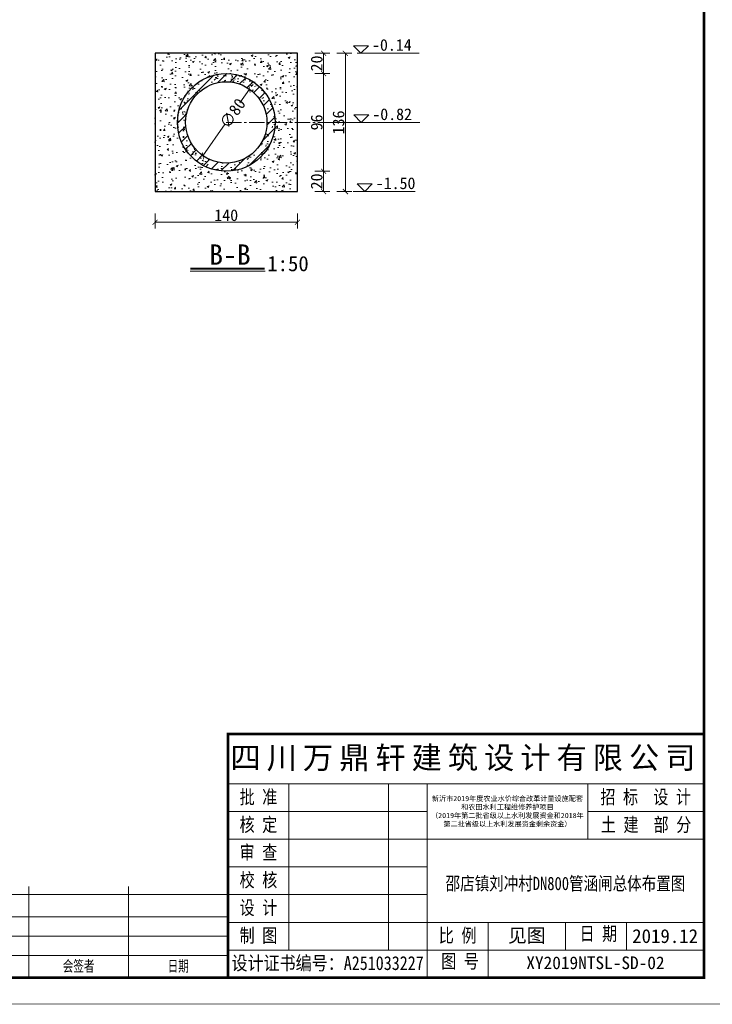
# Model space of a CAD drawing. Extents: x 36231 to 595326, y 3059 to 3871788.
# Tile 57 of 143: x 584863 to 584999, y 3866156 to 3866349. Entities that reach past the tile are written whole.
import ezdxf

# ---------------------------------------------------------------- set-up
doc = ezdxf.new("R2010")
doc.units = 0
doc.header["$PDMODE"] = 32
doc.header["$PDSIZE"] = 0.2
doc.linetypes.add('CENTER2', pattern=[1.125, 0.75, -0.125, 0.125, -0.125])
doc.layers.get('0').update_dxf_attribs({"linetype": 'CONTINUOUS'})
doc.layers.get('Defpoints').update_dxf_attribs({"linetype": 'CONTINUOUS'})
for name, color, linetype, lineweight in [('0.09标注线', 3, 'CONTINUOUS', 9), ('0.13填充', 8, 'CONTINUOUS', 9), ('0.13文字', 3, 'CONTINUOUS', 13), ('000粗线', 7, 'CONTINUOUS', 40), ('图框１', 5, 'CONTINUOUS', 60), ('文字', 7, 'CONTINUOUS', 15), ('文字层', 7, 'CONTINUOUS', 15), ('细实线', 3, 'CONTINUOUS', 20), ('细线', 7, 'CONTINUOUS', 15)]:
    doc.layers.add(name, color=color, linetype=linetype, lineweight=lineweight)
doc.styles.add('-仿宋_GB2312', font='仿宋_GB2312_0.ttf')
doc.styles.add('LYJFS', font='times.ttf', dxfattribs={"width": 0.7})
doc.styles.get("Standard").update_dxf_attribs({"font": 'rs.shx', "bigfont": 'hztxt.shx'})
doc.styles.add('图框', font='仿宋_GB2312_0.ttf', dxfattribs={"width": 0.8})
doc.dimstyles.get("Standard").update_dxf_attribs({"dimtxt": 0.18, "dimasz": 0.18, "dimexe": 0.18, "dimexo": 0.0625, "dimgap": 0.09, "dimtad": 0, "dimtih": 1, "dimtoh": 1, "dimdec": 0, "dimlfac": 2, "dimzin": 0, "dimdsep": 46, "dimtxsty": 'Standard', "dimcen": 0.09, "dimadec": 0, "dimazin": 0, "dimtfac": 1, "dimtdec": 0, "dimtofl": 0, "dimtmove": 0, "dimatfit": 3, "dimfxl": 1, "dimtolj": 1, "dimtzin": 0, "dimarcsym": 0})

# ---------------------------------------------------------------- blocks, each defined once
blk = doc.blocks.new('eesz')
at = {"layer": '图框１', "color": 7, "const_width": 0.46666665}
blk.add_lwpolyline([(25244.47424427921, -497.5989567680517), (25244.47424427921, -1980.561866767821), (27344.47416927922, -1980.561866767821), (27344.47416927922, -497.5989567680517)], close=True, dxfattribs=at)
blk.add_lwpolyline([(25244.47424427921, -497.5989567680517), (25244.47424427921, -1980.561866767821), (27344.47416927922, -1980.561866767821), (27344.47416927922, -497.5989567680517)], close=True, dxfattribs=at)
at = {"layer": '图框１', "color": 5, "const_width": 0.46666665}
blk.add_lwpolyline([(25244.47424427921, -497.5989567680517), (25244.47424427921, -1980.561866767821), (27344.47416927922, -1980.561866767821), (27344.47416927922, -497.5989567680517)], close=True, dxfattribs=at)
at = {"layer": '图框１', "color": 7}
blk.add_lwpolyline([(25322.25201927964, -518.3396967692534, 3.111110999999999, 3.111110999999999, 0), (27318.54824427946, -518.3396967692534, 2.592592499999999, 2.592592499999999, 0), (27318.54824427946, -1954.635941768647, 2.592592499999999, 2.592592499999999, 0), (25322.25201927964, -1954.635941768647, 2.592592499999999, 2.592592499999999, 0)], format="xyseb", close=True, dxfattribs=at)
blk.add_lwpolyline([(25322.25201927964, -518.3396967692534, 3.111110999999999, 3.111110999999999, 0), (27318.54824427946, -518.3396967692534, 2.592592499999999, 2.592592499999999, 0), (27318.54824427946, -1954.635941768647, 2.592592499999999, 2.592592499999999, 0), (25322.25201927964, -1954.635941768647, 2.592592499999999, 2.592592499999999, 0)], format="xyseb", close=True, dxfattribs=at)
at = {"layer": '图框１', "color": 5}
blk.add_lwpolyline([(25322.25201927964, -518.3396967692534, 3.111110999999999, 3.111110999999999, 0), (27318.54824427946, -518.3396967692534, 2.592592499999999, 2.592592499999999, 0), (27318.54824427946, -1954.635941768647, 2.592592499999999, 2.592592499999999, 0), (25322.25201927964, -1954.635941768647, 2.592592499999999, 2.592592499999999, 0)], format="xyseb", close=True, dxfattribs=at)
at = {"layer": '细线', "color": 7}
for p, q in [((26850.32603877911, -1715.080394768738), (27318.54824427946, -1715.080394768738)), ((26850.32603877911, -1764.080393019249), (27318.54824427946, -1764.080393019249)), ((26910.21492552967, -1764.080393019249), (26910.21492552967, -1927.41372051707)), ((27008.21492202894, -1764.080393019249), (27008.21492202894, -1927.41372051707)), ((27046.32603177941, -1764.080393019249), (27046.32603177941, -1954.635941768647)), ((27204.21491502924, -1764.080393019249), (27204.21491502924, -1818.524835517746)), ((26850.32603877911, -1791.302614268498), (27046.32603177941, -1791.302614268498)), ((27204.21491502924, -1791.302614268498), (27318.54824427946, -1791.302614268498)), ((26850.32603877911, -1818.524835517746), (27318.54824427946, -1818.524835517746)), ((26850.32603877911, -1845.747056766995), (27046.32603177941, -1845.747056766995)), ((26654.32604577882, -1864.802611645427), (26654.32604577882, -1954.635941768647)), ((26752.32604227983, -1864.802611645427), (26752.32604227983, -1954.635941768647)), ((26556.32604927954, -1872.969278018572), (26850.32603877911, -1872.969278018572)), ((26850.32603877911, -1872.969278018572), (27046.32603177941, -1872.969278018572)), ((26556.32604927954, -1894.747055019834), (26850.32603877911, -1894.747055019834)), ((26850.32603877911, -1900.191499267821), (27318.54824427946, -1900.191499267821)), ((27106.21491852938, -1900.191499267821), (27106.21491852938, -1954.635941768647)), ((27182.43713802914, -1900.191499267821), (27182.43713802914, -1927.41372051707)), ((27242.3260247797, -1900.191499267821), (27242.3260247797, -1927.41372051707)), ((26556.32604927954, -1913.80260989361), (26850.32603877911, -1913.80260989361)), ((26556.32604927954, -1932.858164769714), (26850.32603877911, -1932.858164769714)), ((26850.32603877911, -1927.41372051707), (27318.54824427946, -1927.41372051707))]:
    blk.add_line(p, q, dxfattribs=at)
at = {"layer": '细线', "color": 7, "const_width": 2.722222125}
blk.add_lwpolyline([(27318.54824427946, -1715.080394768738), (26850.32603877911, -1715.080394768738), (26850.32603877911, -1954.635941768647)], dxfattribs=at)
at = {"layer": '文字', "color": 7, "line_spacing_factor": 0.5, "style": '-仿宋_GB2312'}
for s, insert, char_height, width, attachment_point in [('{\\fSimSun|b0|i0|c134|p2;\\T1.2;\\C256;四川万鼎轩建筑设计有限公司}', (27084.4371415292, -1739.580393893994), 21.777777, 468.2222055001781, 5), ('{\\W0.8;批 准}', (26880.2704821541, -1777.691503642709), 13.611110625, 59.88888675, 5), ('{\\W0.8;招 标  设 计}', (27261.29137848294, -1777.691503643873), 13.611110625, 114.1529269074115, 5), ('{\\W0.8;核 定}', (26880.2704821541, -1804.913724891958), 13.611110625, 59.88888675, 5), ('{\\W0.8;土 建  部 分}', (27261.66570545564, -1804.913724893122), 13.611110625, 114.9015808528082, 5), ('{\\W0.8;审 查}', (26880.2704821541, -1832.135946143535), 13.611110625, 59.88888675, 5), ('{\\W0.8;校 核}', (26880.2704821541, -1859.358167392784), 13.611110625, 59.88888675, 5), ('{\\W0.8;设 计}', (26880.2704821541, -1886.580388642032), 13.611110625, 59.88888675, 5), ('{\\W0.8;制 图}', (26880.2704821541, -1913.80260989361), 13.611110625, 59.88888675, 5), ('{\\W0.8;比 例}', (27076.27047515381, -1913.80260989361), 13.611110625, 59.88888675, 5), ('见图', (27144.32602827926, -1913.802609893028), 13.611110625, 76.22221949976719, 5), ('{\\W0.8;日 期}', (27196.2089412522, -1904.442667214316), 13.611110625, 54.50771360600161, 1), ('2019.12', (27280.437134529, -1913.80260989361), 13.611110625, 76.22221950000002, 5), ('{\\W0.85;设计证书编号：A251033227}', (26948.32603527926, -1941.024831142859), 13.611110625, 195.9999930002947, 5), ('{\\W0.8;图 号}', (27060.09783500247, -1931.664888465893), 13.611110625, 54.50771360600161, 1), ('{\\W0.7;会签者}', (26703.32604402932, -1943.747053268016), 10.8888885, 97.9999965, 5), ('{\\W0.7;日期}', (26801.32604052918, -1943.747053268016), 10.8888885, 97.9999965, 5)]:
    blk.add_mtext(s, dxfattribs=dict(at, insert=insert, char_height=char_height, width=width, attachment_point=attachment_point))
at = {"layer": '文字', "color": 7, "insert": (27125.27047340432, -1791.302614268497), "char_height": 5, "width": 157.8888832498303, "attachment_point": 5, "style": '-仿宋_GB2312'}
blk.add_mtext('新沂市2019年度农业水价综合改革计量设施配套\\P和农田水利工程维修养护项目\\P（2019年第二批省级以上水利发展资金和2018年\\P第二批省级以上水利发展资金剩余资金）', dxfattribs=at)
blk = doc.blocks.new('_ARCHTICK')
at = {"color": 0, "linetype": 'ByBlock', "const_width": 0.15}
blk.add_lwpolyline([(-0.5, -0.5), (0.5, 0.5)], dxfattribs=at)
blk = doc.blocks.new('*D1968')
at = {"layer": '0.13文字', "color": 0, "lineweight": 9}
for p, q in [((584889.4203330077, 3866311.065855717), (584889.4203330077, 3866308.115855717)), ((584917.4203330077, 3866311.065855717), (584917.4203330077, 3866308.115855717)), ((584917.4203330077, 3866309.365855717), (584889.4203330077, 3866309.365855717))]:
    blk.add_line(p, q, dxfattribs=at)
at = {"layer": 'Defpoints', "color": 0, "lineweight": 13}
for p in [(584889.4203330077, 3866342.581422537), (584917.4203330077, 3866342.581422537), (584889.4203330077, 3866309.365855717)]:
    blk.add_point(p, dxfattribs=at)
at = {"layer": '0.13文字', "color": 0, "lineweight": 9, "rotation": 180}
blk.add_blockref('_ARCHTICK', (584889.4203330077, 3866309.365855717), dxfattribs=at)
at = {"layer": '0.13文字', "color": 0, "lineweight": 9}
blk.add_blockref('_ARCHTICK', (584917.4203330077, 3866309.365855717), dxfattribs=at)
at = {"layer": '0.13文字', "color": 0, "lineweight": 13, "insert": (584903.4203330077, 3866310.715855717), "char_height": 2.3, "attachment_point": 5, "style": '-仿宋_GB2312'}
blk.add_mtext('\\A1;140', dxfattribs=at)
blk = doc.blocks.new('*D1969')
at = {"layer": '0.13文字', "color": 0, "lineweight": 9}
for p, q in [((584925.1757088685, 3866342.581422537), (584928.1257088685, 3866342.581422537)), ((584926.8757088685, 3866342.581422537), (584926.8757088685, 3866315.381422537)), ((584925.1757088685, 3866315.381422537), (584928.1257088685, 3866315.381422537))]:
    blk.add_line(p, q, dxfattribs=at)
at = {"layer": 'Defpoints', "color": 0, "lineweight": 13}
for p in [(584917.4203330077, 3866342.581422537), (584917.4203330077, 3866315.381422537), (584926.8757088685, 3866315.381422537)]:
    blk.add_point(p, dxfattribs=at)
at = {"layer": '0.13文字', "color": 0, "lineweight": 9}
for p, rotation in [((584926.8757088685, 3866342.581422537), 90), ((584926.8757088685, 3866315.381422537), 270)]:
    blk.add_blockref('_ARCHTICK', p, dxfattribs=dict(at, rotation=rotation))
at = {"layer": '0.13文字', "color": 0, "lineweight": 13, "insert": (584925.5257088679, 3866328.981422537), "char_height": 2.3, "attachment_point": 5, "rotation": 90, "style": '-仿宋_GB2312'}
blk.add_mtext('\\A1;136', dxfattribs=at)
blk = doc.blocks.new('*D1970')
at = {"layer": '0.13文字', "color": 0, "lineweight": 9}
for p, q in [((584908.0041558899, 3866335.537989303), (584906.1084427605, 3866332.826416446)), ((584898.8365101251, 3866322.424855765), (584903.2414892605, 3866328.725609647))]:
    blk.add_line(p, q, dxfattribs=at)
at = {"layer": 'Defpoints', "color": 0, "lineweight": 13}
for p in [(584908.0041558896, 3866335.537989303), (584898.8365101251, 3866322.424855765)]:
    blk.add_point(p, dxfattribs=at)
at = {"layer": '0.13文字', "color": 0, "lineweight": 9}
for p, rotation in [((584908.0041558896, 3866335.537989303), 55.04185684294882), ((584898.8365101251, 3866322.424855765), 235.0418568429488)]:
    blk.add_blockref('_ARCHTICK', p, dxfattribs=dict(at, rotation=rotation))
at = {"layer": '0.13文字', "color": 0, "lineweight": 13, "insert": (584904.674966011, 3866330.776013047), "char_height": 2.3, "attachment_point": 5, "rotation": 55.04185684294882, "style": '-仿宋_GB2312'}
blk.add_mtext('\\A1;∅80', dxfattribs=at)
blk = doc.blocks.new('*D1971')
at = {"layer": '0.13文字', "color": 0, "lineweight": 9}
for p, q in [((584920.8749345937, 3866319.381422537), (584923.8249345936, 3866319.381422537)), ((584922.5749345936, 3866319.381422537), (584922.5749345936, 3866315.381422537)), ((584920.8749345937, 3866315.381422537), (584923.8249345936, 3866315.381422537))]:
    blk.add_line(p, q, dxfattribs=at)
at = {"layer": 'Defpoints', "color": 0, "lineweight": 13}
for p in [(584903.4203330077, 3866319.381422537), (584903.4203330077, 3866315.381422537), (584922.5749345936, 3866315.381422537)]:
    blk.add_point(p, dxfattribs=at)
at = {"layer": '0.13文字', "color": 0, "lineweight": 9}
for p, rotation in [((584922.5749345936, 3866319.381422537), 90), ((584922.5749345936, 3866315.381422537), 270)]:
    blk.add_blockref('_ARCHTICK', p, dxfattribs=dict(at, rotation=rotation))
at = {"layer": '0.13文字', "color": 0, "lineweight": 13, "insert": (584921.2249345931, 3866317.381422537), "char_height": 2.3, "attachment_point": 5, "rotation": 90, "style": '-仿宋_GB2312'}
blk.add_mtext('\\A1;20', dxfattribs=at)
blk = doc.blocks.new('*D1967')
at = {"layer": '0.13文字', "color": 0, "lineweight": 9}
for p, q in [((584920.8749345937, 3866342.581422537), (584923.8249345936, 3866342.581422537)), ((584922.5749345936, 3866342.581422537), (584922.5749345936, 3866338.581422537)), ((584920.8749345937, 3866338.581422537), (584923.8249345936, 3866338.581422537))]:
    blk.add_line(p, q, dxfattribs=at)
at = {"layer": 'Defpoints', "color": 0, "lineweight": 13}
for p in [(584917.4203330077, 3866342.581422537), (584903.4203330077, 3866338.581422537), (584922.5749345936, 3866338.581422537)]:
    blk.add_point(p, dxfattribs=at)
at = {"layer": '0.13文字', "color": 0, "lineweight": 9}
for p, rotation in [((584922.5749345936, 3866342.581422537), 90), ((584922.5749345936, 3866338.581422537), 270)]:
    blk.add_blockref('_ARCHTICK', p, dxfattribs=dict(at, rotation=rotation))
at = {"layer": '0.13文字', "color": 0, "lineweight": 13, "insert": (584921.2249345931, 3866340.581422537), "char_height": 2.3, "attachment_point": 5, "rotation": 90, "style": '-仿宋_GB2312'}
blk.add_mtext('\\A1;20', dxfattribs=at)

msp = doc.modelspace()

# ---------------------------------------------------------------- hatches: boundary and pattern name
at = {"layer": '0.09标注线', "lineweight": 13}
h = msp.add_hatch(dxfattribs=at)
h.set_pattern_fill('AR-CONC', color=256, scale=0.02, style=0)
h.set_pattern_definition([(50, (573638.012721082, 3867785.622910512), (3.64369337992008, -0.3187817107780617), [0.381, -4.191000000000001]), (355, (573638.012721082, 3867785.622910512), (-0.7048565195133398, 3.8211328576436), [0.3048, -3.3528]), (100.451, (573638.316361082, 3867785.596345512), (2.938850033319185, 3.502333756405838), [0.3238, -3.5618]), (46.18420000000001, (573638.012721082, 3867786.638910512), (5.421580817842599, -0.8408465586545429), [0.5715, -6.2865]), (96.6356, (573638.464519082, 3867786.568840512), (4.748084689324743, 4.948511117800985), [0.4857, -5.3427]), (351.1840000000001, (573638.012721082, 3867786.638910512), (4.748092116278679, 4.948502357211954), [0.4572, -5.0292]), (21, (573638.520721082, 3867786.384910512), (3.032297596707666, -2.04531037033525), [0.381, -4.191000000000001]), (326.0000000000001, (573638.520721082, 3867786.384910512), (1.236040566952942, 3.683759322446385), [0.3048, -3.3528]), (71.4514, (573638.773411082, 3867786.214468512), (4.268329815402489, 1.638457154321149), [0.3238, -3.5618]), (37.50000000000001, (573638.012721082, 3867785.622910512), (0.06177206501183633, 1.691100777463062), [0, -3.31216, 0, -3.4036, 0, -3.3655]), (7.499999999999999, (573638.012721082, 3867785.622910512), (1.336393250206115, 2.00361149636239), [0, -1.94056, 0, -3.23596, 0, -1.2827]), (327.5, (573636.879881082, 3867785.622910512), (2.711811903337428, -0.1145748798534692), [0, -1.27, 0, -3.9624, 0, -5.2578]), (317.5, (573636.371881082, 3867785.622910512), (2.962583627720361, 0.5085298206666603), [0, -1.651, 0, -2.63144, 0, -3.7338])])
h.paths.add_polyline_path([(584903.4203330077, 3866338.581422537), (584903.4203330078, 3866342.581422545), (584889.4203330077, 3866342.581422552), (584889.4203330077, 3866315.381422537), (584899.4203330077, 3866315.381422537), (584903.4203330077, 3866315.381422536), (584903.4203330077, 3866319.381422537, -0.4142135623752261), (584893.8203330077, 3866328.981422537, -0.4142135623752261)])
h.paths.add_polyline_path([(584903.4203330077, 3866342.581422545), (584903.4203330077, 3866338.581422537, -0.4142135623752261), (584913.0203330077, 3866328.981422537, -0.4142135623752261), (584903.4203330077, 3866319.381422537), (584903.4203330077, 3866315.381422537), (584909.4203330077, 3866315.381422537), (584917.4203330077, 3866315.381422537), (584917.4203330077, 3866335.381422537), (584917.4203330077, 3866341.381422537), (584917.4203330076, 3866342.581422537)])
h = msp.add_hatch(dxfattribs=at)
h.set_pattern_fill('AR-CONC', color=256, scale=0.02, style=0)
h.set_pattern_definition([(49.99999999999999, (448.1274832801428, 802.8973353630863), (3.64369337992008, -0.3187817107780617), [0.381, -4.191000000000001]), (355, (448.1274832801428, 802.8973353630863), (-0.7048565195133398, 3.8211328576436), [0.3048, -3.3528]), (100.451, (448.4311232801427, 802.8707703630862), (2.938850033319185, 3.502333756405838), [0.3238, -3.5618]), (46.18420000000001, (448.1274832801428, 803.9133353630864), (5.421580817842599, -0.8408465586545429), [0.5715, -6.2865]), (96.6356, (448.5792812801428, 803.8432653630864), (4.748084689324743, 4.948511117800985), [0.4857, -5.3427]), (351.1840000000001, (448.1274832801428, 803.9133353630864), (4.748092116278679, 4.948502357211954), [0.4572, -5.0292]), (21, (448.6354832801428, 803.6593353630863), (3.032297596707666, -2.04531037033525), [0.381, -4.191000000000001]), (326.0000000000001, (448.6354832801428, 803.6593353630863), (1.236040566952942, 3.683759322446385), [0.3048, -3.3528]), (71.4514, (448.8881732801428, 803.4888933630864), (4.268329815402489, 1.638457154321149), [0.3238, -3.5618]), (37.50000000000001, (448.1274832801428, 802.8973353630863), (0.06177206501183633, 1.691100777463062), [0, -3.31216, 0, -3.4036, 0, -3.3655]), (7.499999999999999, (448.1274832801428, 802.8973353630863), (1.336393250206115, 2.00361149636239), [0, -1.94056, 0, -3.23596, 0, -1.2827]), (327.5, (446.9946432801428, 802.8973353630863), (2.711811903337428, -0.1145748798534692), [0, -1.27, 0, -3.9624, 0, -5.2578]), (317.5, (446.4866432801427, 802.8973353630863), (2.962583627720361, 0.5085298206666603), [0, -1.651, 0, -2.63144, 0, -3.7338])])
h.paths.add_polyline_path([(584893.8203330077, 3866328.981422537, 0.4142135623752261), (584903.4203330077, 3866319.381422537), (584903.4203330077, 3866320.981422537, -0.4142135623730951), (584895.4203330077, 3866328.981422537, -0.4142135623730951), (584903.4203330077, 3866336.981422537), (584903.4203330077, 3866338.581422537, 0.4142135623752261)])
h.paths.add_polyline_path([(584911.4203330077, 3866328.981422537, -0.4142135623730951), (584903.4203330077, 3866320.981422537), (584903.4203330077, 3866319.381422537, 0.4142135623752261), (584913.0203330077, 3866328.981422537, 0.4142135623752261), (584903.4203330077, 3866338.581422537), (584903.4203330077, 3866336.981422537, -0.4142135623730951)])
at = {"layer": '0.13文字', "linetype": 'Continuous', "lineweight": 13}
h = msp.add_hatch(dxfattribs=at)
h.set_pattern_fill('ANSI31', color=256, scale=0.5, style=0)
h.set_pattern_definition([(45, (448.1274832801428, 802.8973353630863), (-1.122532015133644, 1.122532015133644), [])])
h.paths.add_polyline_path([(584895.4203330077, 3866328.981422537, -0.4142135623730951), (584903.4203330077, 3866336.981422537), (584903.4203330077, 3866338.581422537, 0.4142135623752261), (584893.8203330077, 3866328.981422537, 0.4142135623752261), (584903.4203330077, 3866319.381422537), (584903.4203330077, 3866320.981422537, -0.4142135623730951)])
h.paths.add_polyline_path([(584911.4203330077, 3866328.981422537, -0.4142135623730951), (584903.4203330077, 3866320.981422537), (584903.4203330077, 3866319.381422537, 0.4142135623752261), (584913.0203330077, 3866328.981422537, 0.4142135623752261), (584903.4203330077, 3866338.581422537), (584903.4203330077, 3866336.981422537, -0.4142135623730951)])

# ---------------------------------------------------------------- linework, layer by layer
at = {"layer": '0.09标注线', "color": 7}
for p, q in [((584928.4730296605, 3866344.081141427), (584931.4119096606, 3866344.081141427)), ((584928.4730296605, 3866344.081141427), (584929.9424696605, 3866342.611701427)), ((584929.9424696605, 3866342.611701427), (584931.4119096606, 3866344.081141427)), ((584929.2152219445, 3866342.581422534), (584941.3801931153, 3866342.581422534)), ((584928.5300354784, 3866330.450862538), (584931.4689154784, 3866330.450862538)), ((584928.5300354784, 3866330.450862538), (584929.9994754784, 3866328.981422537)), ((584929.9994754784, 3866328.981422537), (584931.4689154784, 3866330.450862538)), ((584921.9648565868, 3866328.981422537), (584941.5049517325, 3866328.981422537)), ((584929.2111143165, 3866316.881141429), (584932.1499943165, 3866316.881141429)), ((584929.2111143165, 3866316.881141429), (584930.6805543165, 3866315.411701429)), ((584930.6805543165, 3866315.411701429), (584932.1499943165, 3866316.881141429)), ((584928.4084476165, 3866315.381422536), (584940.5734187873, 3866315.381422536))]:
    msp.add_line(p, q, dxfattribs=at)
at = {"layer": '0.13填充', "color": 7, "ltscale": 0.005}
msp.add_line((584896.3549869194, 3866299.72740134), (584911.0856986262, 3866299.72740134), dxfattribs=at)
at = {"layer": '0.13填充', "color": 7, "lineweight": 40, "ltscale": 0.005}
msp.add_line((584896.4108611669, 3866300.257327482), (584910.9513493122, 3866300.257327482), dxfattribs=at)
at = {"layer": '000粗线', "lineweight": 30}
for p, q in [((584917.4203330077, 3866342.581422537), (584889.4203330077, 3866342.581422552)), ((584889.4203330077, 3866342.581422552), (584889.4203330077, 3866315.381422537)), ((584917.4203330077, 3866341.381422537), (584917.4203330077, 3866342.581422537)), ((584917.4203330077, 3866335.381422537), (584917.4203330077, 3866341.381422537)), ((584917.4203330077, 3866315.381422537), (584917.4203330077, 3866335.381422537)), ((584889.4203330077, 3866315.381422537), (584899.4203330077, 3866315.381422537)), ((584899.4203330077, 3866315.381422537), (584909.4203330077, 3866315.381422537)), ((584909.4203330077, 3866315.381422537), (584917.4203330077, 3866315.381422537))]:
    msp.add_line(p, q, dxfattribs=at)
for radius in [9.6, 8]:
    msp.add_circle((584903.4203330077, 3866328.981422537), radius, dxfattribs=at)
at = {"layer": '细实线', "color": 6, "linetype": 'CENTER2', "lineweight": 13, "ltscale": 4}
msp.add_line((584903.4381860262, 3866328.981422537), (584934.4063957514, 3866328.981422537), dxfattribs=at)

# ---------------------------------------------------------------- block references
at = {"layer": '文字层', "xscale": 0.1999999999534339, "yscale": 0.2000000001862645, "zscale": 0.2}
msp.add_blockref('eesz', (579533.7078845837, 3866551.696195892), dxfattribs=at)

# ---------------------------------------------------------------- texts
at = {"color": 7, "style": '图框', "width": 0.8}
msp.add_text('邵店镇刘冲村DN800管涵闸总体布置图', height=2.621067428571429, dxfattribs=at).set_placement((584946.5910930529, 3866177.999589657))
at = {"layer": '0.09标注线', "color": 7, "char_height": 2.296, "width": 15.68078823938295, "attachment_point": 1, "style": '-仿宋_GB2312'}
for s, insert in [('-0.14', (584932.1085062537, 3866345.372516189)), ('-0.82', (584932.1655120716, 3866331.742237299)), ('-1.50', (584932.8465909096, 3866318.172516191))]:
    msp.add_mtext(s, dxfattribs=dict(at, insert=insert))
at = {"layer": '0.13文字', "color": 0, "linetype": 'Continuous', "lineweight": 13, "insert": (584962.4784875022, 3866164.953154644), "char_height": 2.5, "width": 66.66109248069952, "attachment_point": 1, "style": 'LYJFS'}
msp.add_mtext('{\\fFangSong_GB2312|b0|i0|c134|p49;\\W1;XY2019NTSL-SD-02}', dxfattribs=at)
at = {"layer": '文字', "color": 7, "attachment_point": 1, "style": '-仿宋_GB2312'}
for s, insert, char_height, width in [('B-B', (584900.0670575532, 3866304.994009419), 4, 38.01371816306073), ('1:50', (584911.4946838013, 3866302.719314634), 3, 10.28954739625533)]:
    msp.add_mtext(s, dxfattribs=dict(at, insert=insert, char_height=char_height, width=width))

# ---------------------------------------------------------------- dimensions: what is measured, and where the dimension line sits
at = {"layer": '0.13文字', "lineweight": 13}
for base, p1, p2, picture, middle in [((584922.5749345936, 3866338.581422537), (584917.4203330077, 3866342.581422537), (584903.4203330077, 3866338.581422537), '*D1967', (584921.2249345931, 3866340.581422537)), ((584926.8757088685, 3866315.381422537), (584917.4203330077, 3866342.581422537), (584917.4203330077, 3866315.381422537), '*D1969', (584925.5257088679, 3866328.981422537)), ((584922.5749345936, 3866315.381422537), (584903.4203330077, 3866319.381422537), (584903.4203330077, 3866315.381422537), '*D1971', (584921.2249345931, 3866317.381422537))]:
    dim = msp.add_linear_dim(base=base, p1=p1, p2=p2, angle=90, dimstyle='Standard', override={"dimtxt": 2.3, "dimasz": 1, "dimexe": 1.25, "dimexo": 1.5, "dimgap": 0.2, "dimtad": 1, "dimtih": 0, "dimtoh": 0, "dimlfac": 5, "dimtxsty": '-仿宋_GB2312', "dimblk": 'ARCHTICK', "dimtix": 1, "dimtofl": 1, "dimtmove": 2, "dimfxl": 1.7, "dimfxlon": 1, "dimlwd": 9, "dimlwe": 9}, dxfattribs=at)
    dim.commit()
    dim.dimension.update_dxf_attribs({"geometry": picture, "text_midpoint": middle})
dim = msp.add_linear_dim(base=(584889.4203330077, 3866309.365855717), p1=(584917.4203330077, 3866342.581422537), p2=(584889.4203330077, 3866342.581422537), dimstyle='Standard', override={"dimtxt": 2.3, "dimasz": 1, "dimexe": 1.25, "dimexo": 1.5, "dimgap": 0.2, "dimtad": 1, "dimtih": 0, "dimtoh": 0, "dimlfac": 5, "dimtxsty": '-仿宋_GB2312', "dimblk": 'ARCHTICK', "dimtix": 1, "dimtofl": 1, "dimtmove": 2, "dimfxl": 1.7, "dimfxlon": 1, "dimlwd": 9, "dimlwe": 9}, dxfattribs=at)
dim.commit()
dim.dimension.update_dxf_attribs({"geometry": '*D1968', "text_midpoint": (584903.4203330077, 3866310.715855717)})
msp.add_linear_dim(base=(584922.5749345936, 3866338.581422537), p1=(584903.4203330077, 3866319.381422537), p2=(584903.4203330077, 3866338.581422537), angle=90, dimstyle='Standard', override={"dimtxt": 2.3, "dimasz": 1, "dimexe": 1.25, "dimexo": 1.5, "dimgap": 0.2, "dimtad": 1, "dimtih": 0, "dimtoh": 0, "dimlfac": 5, "dimtxsty": '-仿宋_GB2312', "dimblk": 'ARCHTICK', "dimtix": 1, "dimtofl": 1, "dimtmove": 2, "dimfxl": 1.7, "dimfxlon": 1, "dimlwd": 9, "dimlwe": 9}, dxfattribs=at).render()
dim = msp.add_diameter_dim_2p(p1=(584898.8365101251, 3866322.424855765), p2=(584908.0041558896, 3866335.537989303), dimstyle='Standard', override={"dimtxt": 2.3, "dimasz": 1, "dimexe": 1.25, "dimexo": 1.5, "dimgap": 0.2, "dimtad": 1, "dimtih": 0, "dimtoh": 0, "dimlfac": 5, "dimtxsty": '-仿宋_GB2312', "dimblk": 'ARCHTICK', "dimtix": 1, "dimtofl": 1, "dimtmove": 2, "dimfxl": 1.7, "dimfxlon": 1, "dimlwd": 9, "dimlwe": 9}, dxfattribs=at)
dim.commit()
dim.dimension.update_dxf_attribs({"geometry": '*D1970', "text_midpoint": (584904.674966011, 3866330.776013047), "dimtype": 163})

doc.saveas('drawing.dxf')
